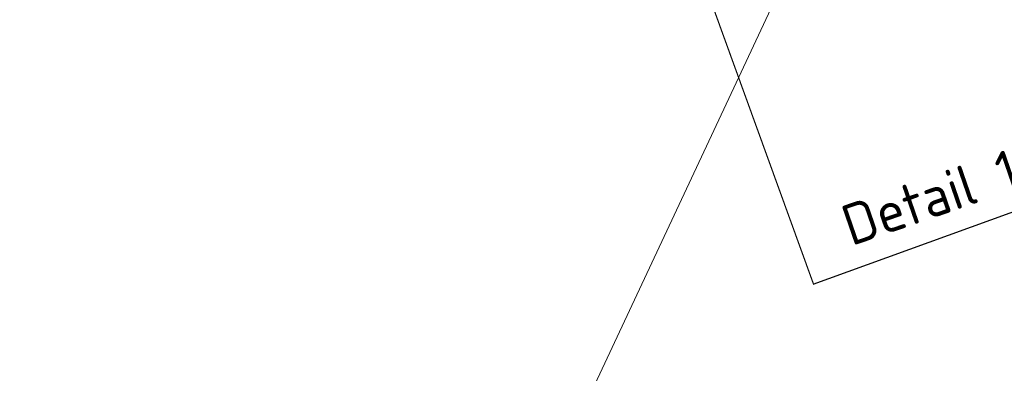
# Model space of a CAD drawing. Header units: metres. Extents: x 39929 to 50394, y 387420 to 399996.
# Tile 41 of 96: x 48276 to 48318, y 391458 to 391474. Entities that reach past the tile are written whole.
import ezdxf

# ---------------------------------------------------------------- set-up
doc = ezdxf.new("R2010")
doc.units = ezdxf.units.M
doc.linetypes.add('DASHED', pattern=[0.75, 0.5, -0.25])
for name, color, linetype, lineweight in [('Detail_Kader_BLAD2', 7, 'DASHED', 18), ('Topo', 7, 'Continuous', 18), ('X-XX-AL-T35', 7, 'Continuous', 35), ('X-XX-AL-TEKENBLAD_KADER_BLAD2-VIEWPORT-G', 1, 'Continuous', 18)]:
    doc.layers.add(name, color=color, linetype=linetype, lineweight=lineweight)
doc.styles.add('NLCS-ISO-M200-T18', font='NLCS-ISO.ttf', dxfattribs={"height": 0.36})
picture_1 = doc.add_image_def('image1.tif', size_in_pixel=(8000, 10000))

msp = doc.modelspace()

# ---------------------------------------------------------------- hatches: boundary and pattern name
at = {"layer": 'X-XX-AL-TEKENBLAD_KADER_BLAD2-VIEWPORT-G'}
h = msp.add_hatch(dxfattribs=at)
h.set_pattern_fill('ANSI31', color=256, scale=10)
h.set_pattern_definition([(64.91989904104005, (46679.75243545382, 390991.0032076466), (-28.75648523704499, 13.45834524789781), [])])
h.paths.add_polyline_path([(48130.19260202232, 391332.173), (48562.922, 391332.173), (48562.922, 391726.6970683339), (48130.19260202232, 391726.697068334)])

# ---------------------------------------------------------------- linework, layer by layer
at = {"layer": 'Detail_Kader_BLAD2', "ltscale": 5, "const_width": 0.05}
msp.add_lwpolyline([(48281.30987446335, 391541.1540691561), (48358.54282485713, 391569.1423489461), (48387.12097460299, 391490.281667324), (48309.88802420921, 391462.293387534)], close=True, dxfattribs=at)

# ---------------------------------------------------------------- texts
at = {"layer": 'X-XX-AL-T35', "color": 7, "insert": (48310.93490343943, 391465.5694418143), "char_height": 1.75, "attachment_point": 1, "rotation": 19.05313220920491, "style": 'NLCS-ISO-M200-T18'}
msp.add_mtext_dynamic_manual_height_columns('Detail 1:200', width=14.63662707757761, gutter_width=1.8, heights=[0], dxfattribs=at)

# ---------------------------------------------------------------- pictures from other files: only their frames are drawn
at = {"layer": 'Topo'}
image = msp.add_image(picture_1, insert=(40047.86251047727, 387419.719072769), size_in_units=(9985.02425296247, 12481.280316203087), rotation=0.547019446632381, dxfattribs=dict(at, brightness=90, contrast=40))
image.dxf.flags = 7

doc.saveas('drawing.dxf')
